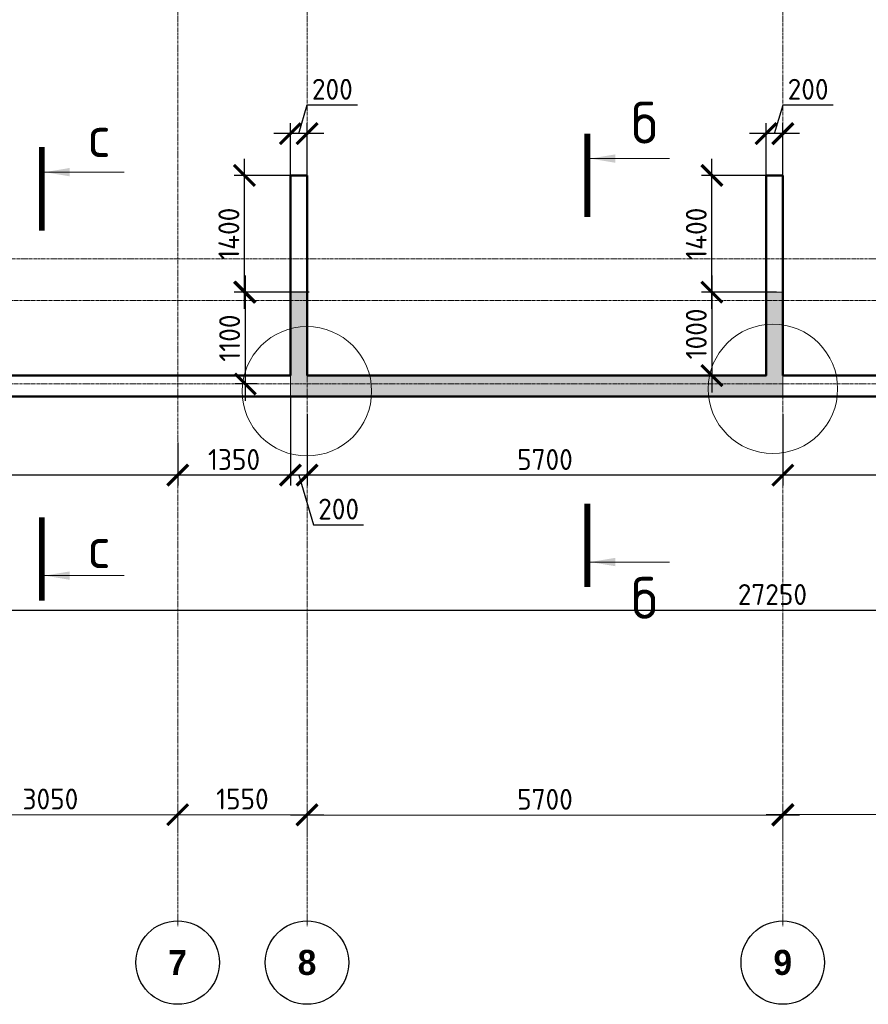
# Model space of a CAD drawing. Header units: millimetres. Extents: x 376598 to 1249954, y -318491 to -22134.
# Tile 41 of 256: x 469109 to 479276, y -145543 to -133743. Entities that reach past the tile are written whole.
import ezdxf

# ---------------------------------------------------------------- set-up
doc = ezdxf.new("R2010")
doc.units = ezdxf.units.MM
doc.linetypes.add('______5', pattern=[1100, 800, -100, 100, -100])
doc.linetypes.add('осевая', pattern=[50.8, 31.75, -6.35, 6.35, -6.35])
for name, color, linetype, lineweight in [('Конструкции 0.5', 5, 'Continuous', 50), ('Надписи', 200, 'Continuous', 18), ('Оси', 40, '______5', 18), ('РАЗМЕРЫ', 1, 'Continuous', 9), ('Узлы', 7, 'Continuous', 0)]:
    doc.layers.add(name, color=color, linetype=linetype, lineweight=lineweight)
doc.styles.add('Century Gothic', font='GOTHIC.TTF')
doc.styles.add('GOST-2.304_Type-B', font='GOST_Common.ttf')
doc.dimstyles.new('СПДС', dxfattribs={"dimscale": 100, "dimtxt": 2.5, "dimasz": 2.5, "dimexe": 1.25, "dimexo": 0, "dimtad": 1, "dimdec": 0, "dimtxsty": 'GOST-2.304_Type-B', "dimblk": 'ARCHTICK', "dimcen": 2.5, "dimdle": 2, "dimadec": 0, "dimazin": 2, "dimtfac": 0.75, "dimtdec": 0, "dimtmove": 1, "dimatfit": 3, "dimfxl": 1, "dimtolj": 1, "dimarcsym": 1})

# ---------------------------------------------------------------- blocks, each defined once
blk = doc.blocks.new('NSY101')
at = {"color": 0, "linetype": 'ByBlock', "lineweight": -2}
blk.add_circle((0, 0), 50, dxfattribs=at)
blk = doc.blocks.new('_ArchTick')
at = {"color": 0, "linetype": 'ByBlock', "const_width": 0.15}
blk.add_lwpolyline([(-0.5, -0.5), (0.5, 0.5)], dxfattribs=at)
blk = doc.blocks.new('*D1385')
at = {"layer": 'DEFPOINTS', "color": 0, "lineweight": 0, "transparency": 16777216}
for p in [(494305, -133557), (494305, -133774), (491255, -133859)]:
    blk.add_point(p, dxfattribs=at)
at = {"layer": 'РАЗМЕРЫ', "color": 0, "lineweight": -2, "transparency": 16777216}
for p, q in [((491255, -133859), (491255, -133432)), ((494305, -133774), (494305, -133432)), ((491055, -133557), (494505, -133557))]:
    blk.add_line(p, q, dxfattribs=at)
at = {"layer": 'РАЗМЕРЫ', "color": 0, "lineweight": -2, "transparency": 16777216, "xscale": 250, "yscale": 250, "zscale": 250, "rotation": 180}
blk.add_blockref('_ArchTick', (491255, -133557), dxfattribs=at)
at = {"layer": 'РАЗМЕРЫ', "color": 0, "lineweight": -2, "transparency": 16777216, "xscale": 250, "yscale": 250, "zscale": 250}
blk.add_blockref('_ArchTick', (494305, -133557), dxfattribs=at)
at = {"layer": 'РАЗМЕРЫ', "color": 0, "transparency": 16777216, "insert": (492780, -133369), "char_height": 250, "attachment_point": 5, "style": 'GOST-2.304_Type-B'}
blk.add_mtext('\\A1;3050', dxfattribs=at)
blk = doc.blocks.new('*D1386')
at = {"layer": 'DEFPOINTS', "color": 0, "lineweight": 0, "transparency": 16777216}
for p in [(495855, -133557), (494305, -133774), (495855, -133821)]:
    blk.add_point(p, dxfattribs=at)
at = {"layer": 'РАЗМЕРЫ', "color": 0, "lineweight": -2, "transparency": 16777216}
for p, q in [((494305, -133774), (494305, -133432)), ((495855, -133821), (495855, -133432)), ((494105, -133557), (496055, -133557))]:
    blk.add_line(p, q, dxfattribs=at)
at = {"layer": 'РАЗМЕРЫ', "color": 0, "lineweight": -2, "transparency": 16777216, "xscale": 250, "yscale": 250, "zscale": 250, "rotation": 180}
blk.add_blockref('_ArchTick', (494305, -133557), dxfattribs=at)
at = {"layer": 'РАЗМЕРЫ', "color": 0, "lineweight": -2, "transparency": 16777216, "xscale": 250, "yscale": 250, "zscale": 250}
blk.add_blockref('_ArchTick', (495855, -133557), dxfattribs=at)
at = {"layer": 'РАЗМЕРЫ', "color": 0, "transparency": 16777216, "insert": (495080, -133369), "char_height": 250, "attachment_point": 5, "style": 'GOST-2.304_Type-B'}
blk.add_mtext('\\A1;1550', dxfattribs=at)
blk = doc.blocks.new('*D1387')
at = {"layer": 'DEFPOINTS', "color": 0, "lineweight": 0, "transparency": 16777216}
for p in [(501555, -133561), (495855, -133821), (501555, -133840)]:
    blk.add_point(p, dxfattribs=at)
at = {"layer": 'РАЗМЕРЫ', "color": 0, "lineweight": -2, "transparency": 16777216}
for p, q in [((495855, -133821), (495855, -133436)), ((501555, -133840), (501555, -133436)), ((495655, -133561), (501755, -133561))]:
    blk.add_line(p, q, dxfattribs=at)
at = {"layer": 'РАЗМЕРЫ', "color": 0, "lineweight": -2, "transparency": 16777216, "xscale": 250, "yscale": 250, "zscale": 250, "rotation": 180}
blk.add_blockref('_ArchTick', (495855, -133561), dxfattribs=at)
at = {"layer": 'РАЗМЕРЫ', "color": 0, "lineweight": -2, "transparency": 16777216, "xscale": 250, "yscale": 250, "zscale": 250}
blk.add_blockref('_ArchTick', (501555, -133561), dxfattribs=at)
at = {"layer": 'РАЗМЕРЫ', "color": 0, "transparency": 16777216, "insert": (498705, -133373), "char_height": 250, "attachment_point": 5, "style": 'GOST-2.304_Type-B'}
blk.add_mtext('\\A1;5700', dxfattribs=at)
blk = doc.blocks.new('*D1388')
at = {"layer": 'DEFPOINTS', "color": 0, "lineweight": 0, "transparency": 16777216}
for p in [(505955, -133554), (505955, -133736), (501555, -133840)]:
    blk.add_point(p, dxfattribs=at)
at = {"layer": 'РАЗМЕРЫ', "color": 0, "lineweight": -2, "transparency": 16777216}
for p, q in [((501555, -133840), (501555, -133429)), ((505955, -133736), (505955, -133429)), ((501355, -133554), (506155, -133554))]:
    blk.add_line(p, q, dxfattribs=at)
at = {"layer": 'РАЗМЕРЫ', "color": 0, "lineweight": -2, "transparency": 16777216, "xscale": 250, "yscale": 250, "zscale": 250, "rotation": 180}
blk.add_blockref('_ArchTick', (501555, -133554), dxfattribs=at)
at = {"layer": 'РАЗМЕРЫ', "color": 0, "lineweight": -2, "transparency": 16777216, "xscale": 250, "yscale": 250, "zscale": 250}
blk.add_blockref('_ArchTick', (505955, -133554), dxfattribs=at)
at = {"layer": 'РАЗМЕРЫ', "color": 0, "transparency": 16777216, "insert": (503755, -133366), "char_height": 250, "attachment_point": 5, "style": 'GOST-2.304_Type-B'}
blk.add_mtext('\\A1;4400', dxfattribs=at)
blk = doc.blocks.new('*D335')
at = {"layer": 'DEFPOINTS', "color": 0, "lineweight": 0, "transparency": 16777216}
for p in [(491752, -139935), (464502, -140235), (491752, -140819)]:
    blk.add_point(p, dxfattribs=at)
at = {"layer": 'РАЗМЕРЫ', "color": 0, "lineweight": -2, "transparency": 16777216}
for p, q in [((491752, -139935), (491752, -140944)), ((464502, -140235), (464502, -140944)), ((464302, -140819), (491952, -140819))]:
    blk.add_line(p, q, dxfattribs=at)
at = {"layer": 'РАЗМЕРЫ', "color": 0, "lineweight": -2, "transparency": 16777216, "xscale": 250, "yscale": 250, "zscale": 250, "rotation": 180}
blk.add_blockref('_ArchTick', (464502, -140819), dxfattribs=at)
at = {"layer": 'РАЗМЕРЫ', "color": 0, "lineweight": -2, "transparency": 16777216, "xscale": 250, "yscale": 250, "zscale": 250}
blk.add_blockref('_ArchTick', (491752, -140819), dxfattribs=at)
at = {"layer": 'РАЗМЕРЫ', "color": 0, "lineweight": 0, "transparency": 16777216, "insert": (478127, -140632), "char_height": 250, "attachment_point": 5, "style": 'GOST-2.304_Type-B'}
blk.add_mtext('\\A1;27250', dxfattribs=at)
blk = doc.blocks.new('*D340')
at = {"layer": 'DEFPOINTS', "color": 0, "lineweight": 0, "transparency": 16777216}
for p in [(478052, -135109), (478052, -135903), (478252, -135903)]:
    blk.add_point(p, dxfattribs=at)
at = {"layer": 'РАЗМЕРЫ', "color": 0, "lineweight": -2, "transparency": 16777216}
for p, q in [((478152, -135109), (478255, -134765)), ((478255, -134765), (478855, -134765)), ((478052, -135903), (478052, -134984)), ((478252, -135903), (478252, -134984)), ((478452, -135109), (477852, -135109))]:
    blk.add_line(p, q, dxfattribs=at)
at = {"layer": 'РАЗМЕРЫ', "color": 0, "lineweight": -2, "transparency": 16777216, "xscale": 250, "yscale": 250, "zscale": 250, "rotation": 180}
blk.add_blockref('_ArchTick', (478052, -135109), dxfattribs=at)
at = {"layer": 'РАЗМЕРЫ', "color": 0, "lineweight": -2, "transparency": 16777216, "xscale": 250, "yscale": 250, "zscale": 250}
blk.add_blockref('_ArchTick', (478252, -135109), dxfattribs=at)
at = {"layer": 'РАЗМЕРЫ', "color": 0, "lineweight": 0, "transparency": 16777216, "insert": (478555, -134577), "char_height": 250, "attachment_point": 5, "style": 'GOST-2.304_Type-B'}
blk.add_mtext('\\A1;200', dxfattribs=at)
blk = doc.blocks.new('*D341')
at = {"layer": 'DEFPOINTS', "color": 0, "lineweight": 0, "transparency": 16777216}
for p in [(472352, -135108), (472352, -135879), (472552, -135879)]:
    blk.add_point(p, dxfattribs=at)
at = {"layer": 'РАЗМЕРЫ', "color": 0, "lineweight": -2, "transparency": 16777216}
for p, q in [((472452, -135108), (472555, -134764)), ((472555, -134764), (473155, -134764)), ((472352, -135879), (472352, -134983)), ((472552, -135879), (472552, -134983)), ((472752, -135108), (472152, -135108))]:
    blk.add_line(p, q, dxfattribs=at)
at = {"layer": 'РАЗМЕРЫ', "color": 0, "lineweight": -2, "transparency": 16777216, "xscale": 250, "yscale": 250, "zscale": 250, "rotation": 180}
blk.add_blockref('_ArchTick', (472352, -135108), dxfattribs=at)
at = {"layer": 'РАЗМЕРЫ', "color": 0, "lineweight": -2, "transparency": 16777216, "xscale": 250, "yscale": 250, "zscale": 250}
blk.add_blockref('_ArchTick', (472552, -135108), dxfattribs=at)
at = {"layer": 'РАЗМЕРЫ', "color": 0, "lineweight": 0, "transparency": 16777216, "insert": (472855, -134577), "char_height": 250, "attachment_point": 5, "style": 'GOST-2.304_Type-B'}
blk.add_mtext('\\A1;200', dxfattribs=at)
blk = doc.blocks.new('*D715')
at = {"layer": 'DEFPOINTS', "color": 0, "lineweight": 0, "transparency": 16777216}
for p in [(482102, -138193), (478252, -138470), (478252, -139201)]:
    blk.add_point(p, dxfattribs=at)
at = {"layer": 'РАЗМЕРЫ', "color": 0, "lineweight": -2, "transparency": 16777216}
for p, q in [((482102, -138193), (482102, -139326)), ((478252, -138470), (478252, -139326)), ((482302, -139201), (478052, -139201))]:
    blk.add_line(p, q, dxfattribs=at)
at = {"layer": 'РАЗМЕРЫ', "color": 0, "lineweight": -2, "transparency": 16777216, "xscale": 250, "yscale": 250, "zscale": 250, "rotation": 180}
blk.add_blockref('_ArchTick', (478252, -139201), dxfattribs=at)
at = {"layer": 'РАЗМЕРЫ', "color": 0, "lineweight": -2, "transparency": 16777216, "xscale": 250, "yscale": 250, "zscale": 250}
blk.add_blockref('_ArchTick', (482102, -139201), dxfattribs=at)
at = {"layer": 'РАЗМЕРЫ', "color": 0, "lineweight": 0, "transparency": 16777216, "insert": (480177, -139014), "char_height": 250, "attachment_point": 5, "style": 'GOST-2.304_Type-B'}
blk.add_mtext('\\A1;3850', dxfattribs=at)
blk = doc.blocks.new('*D716')
at = {"layer": 'DEFPOINTS', "color": 0, "lineweight": 0, "transparency": 16777216}
for p in [(472552, -138469), (478252, -138470), (472552, -139201)]:
    blk.add_point(p, dxfattribs=at)
at = {"layer": 'РАЗМЕРЫ', "color": 0, "lineweight": -2, "transparency": 16777216}
for p, q in [((472552, -138469), (472552, -139326)), ((478252, -138470), (478252, -139326)), ((478452, -139201), (472352, -139201))]:
    blk.add_line(p, q, dxfattribs=at)
at = {"layer": 'РАЗМЕРЫ', "color": 0, "lineweight": -2, "transparency": 16777216, "xscale": 250, "yscale": 250, "zscale": 250, "rotation": 180}
blk.add_blockref('_ArchTick', (472552, -139201), dxfattribs=at)
at = {"layer": 'РАЗМЕРЫ', "color": 0, "lineweight": -2, "transparency": 16777216, "xscale": 250, "yscale": 250, "zscale": 250}
blk.add_blockref('_ArchTick', (478252, -139201), dxfattribs=at)
at = {"layer": 'РАЗМЕРЫ', "color": 0, "lineweight": 0, "transparency": 16777216, "insert": (475402, -139014), "char_height": 250, "attachment_point": 5, "style": 'GOST-2.304_Type-B'}
blk.add_mtext('\\A1;5700', dxfattribs=at)
blk = doc.blocks.new('*D717')
at = {"layer": 'DEFPOINTS', "color": 0, "lineweight": 0, "transparency": 16777216}
for p in [(472352, -138259), (472552, -138469), (472352, -139201)]:
    blk.add_point(p, dxfattribs=at)
at = {"layer": 'РАЗМЕРЫ', "color": 0, "lineweight": -2, "transparency": 16777216}
for p, q in [((472352, -138259), (472352, -139326)), ((472552, -138469), (472552, -139326)), ((472752, -139201), (472152, -139201)), ((472452, -139201), (472630, -139795)), ((472630, -139795), (473230, -139795))]:
    blk.add_line(p, q, dxfattribs=at)
at = {"layer": 'РАЗМЕРЫ', "color": 0, "lineweight": -2, "transparency": 16777216, "xscale": 250, "yscale": 250, "zscale": 250, "rotation": 180}
blk.add_blockref('_ArchTick', (472352, -139201), dxfattribs=at)
at = {"layer": 'РАЗМЕРЫ', "color": 0, "lineweight": -2, "transparency": 16777216, "xscale": 250, "yscale": 250, "zscale": 250}
blk.add_blockref('_ArchTick', (472552, -139201), dxfattribs=at)
at = {"layer": 'РАЗМЕРЫ', "color": 0, "lineweight": 0, "transparency": 16777216, "insert": (472930, -139608), "char_height": 250, "attachment_point": 5, "style": 'GOST-2.304_Type-B'}
blk.add_mtext('\\A1;200', dxfattribs=at)
blk = doc.blocks.new('*D718')
at = {"layer": 'DEFPOINTS', "color": 0, "lineweight": 0, "transparency": 16777216}
for p in [(472352, -138259), (471002, -138810), (471002, -139201)]:
    blk.add_point(p, dxfattribs=at)
at = {"layer": 'РАЗМЕРЫ', "color": 0, "lineweight": -2, "transparency": 16777216}
for p, q in [((472352, -138259), (472352, -139326)), ((471002, -138810), (471002, -139326)), ((472552, -139201), (470802, -139201))]:
    blk.add_line(p, q, dxfattribs=at)
at = {"layer": 'РАЗМЕРЫ', "color": 0, "lineweight": -2, "transparency": 16777216, "xscale": 250, "yscale": 250, "zscale": 250, "rotation": 180}
blk.add_blockref('_ArchTick', (471002, -139201), dxfattribs=at)
at = {"layer": 'РАЗМЕРЫ', "color": 0, "lineweight": -2, "transparency": 16777216, "xscale": 250, "yscale": 250, "zscale": 250}
blk.add_blockref('_ArchTick', (472352, -139201), dxfattribs=at)
at = {"layer": 'РАЗМЕРЫ', "color": 0, "lineweight": 0, "transparency": 16777216, "insert": (471677, -139014), "char_height": 250, "attachment_point": 5, "style": 'GOST-2.304_Type-B'}
blk.add_mtext('\\A1;1350', dxfattribs=at)
blk = doc.blocks.new('*D719')
at = {"layer": 'DEFPOINTS', "color": 0, "lineweight": 0, "transparency": 16777216}
for p in [(463352, -138259), (471002, -138810), (463352, -139201)]:
    blk.add_point(p, dxfattribs=at)
at = {"layer": 'РАЗМЕРЫ', "color": 0, "lineweight": -2, "transparency": 16777216}
for p, q in [((463352, -138259), (463352, -139326)), ((471002, -138810), (471002, -139326)), ((471202, -139201), (463152, -139201))]:
    blk.add_line(p, q, dxfattribs=at)
at = {"layer": 'РАЗМЕРЫ', "color": 0, "lineweight": -2, "transparency": 16777216, "xscale": 250, "yscale": 250, "zscale": 250, "rotation": 180}
blk.add_blockref('_ArchTick', (463352, -139201), dxfattribs=at)
at = {"layer": 'РАЗМЕРЫ', "color": 0, "lineweight": -2, "transparency": 16777216, "xscale": 250, "yscale": 250, "zscale": 250}
blk.add_blockref('_ArchTick', (471002, -139201), dxfattribs=at)
at = {"layer": 'РАЗМЕРЫ', "color": 0, "lineweight": 0, "transparency": 16777216, "insert": (467177, -139014), "char_height": 250, "attachment_point": 5, "style": 'GOST-2.304_Type-B'}
blk.add_mtext('\\A1;7650', dxfattribs=at)
blk = doc.blocks.new('*D733')
at = {"layer": 'DEFPOINTS', "color": 0, "lineweight": 0, "transparency": 16777216}
for p in [(472499, -137008), (471811, -138109), (471954, -138109)]:
    blk.add_point(p, dxfattribs=at)
at = {"layer": 'РАЗМЕРЫ', "color": 0, "lineweight": -2, "transparency": 16777216}
for p, q in [((471811, -136808), (471811, -138309)), ((472499, -137008), (471686, -137008)), ((471954, -138109), (471686, -138109))]:
    blk.add_line(p, q, dxfattribs=at)
at = {"layer": 'РАЗМЕРЫ', "color": 0, "lineweight": -2, "transparency": 16777216, "xscale": 250, "yscale": 250, "zscale": 250}
for p, rotation in [((471811, -137008), 90), ((471811, -138109), 270)]:
    blk.add_blockref('_ArchTick', p, dxfattribs=dict(at, rotation=rotation))
at = {"layer": 'РАЗМЕРЫ', "color": 0, "lineweight": 0, "transparency": 16777216, "insert": (471624, -137559), "char_height": 250, "attachment_point": 5, "rotation": 90, "style": 'GOST-2.304_Type-B'}
blk.add_mtext('\\A1;1100', dxfattribs=at)
blk = doc.blocks.new('*D737')
at = {"layer": 'DEFPOINTS', "color": 0, "lineweight": 0, "transparency": 16777216}
for p in [(477402, -135609), (478132, -135609), (478176, -137009)]:
    blk.add_point(p, dxfattribs=at)
at = {"layer": 'РАЗМЕРЫ', "color": 0, "lineweight": -2, "transparency": 16777216}
for p, q in [((477402, -137209), (477402, -135409)), ((478132, -135609), (477277, -135609)), ((478176, -137009), (477277, -137009))]:
    blk.add_line(p, q, dxfattribs=at)
at = {"layer": 'РАЗМЕРЫ', "color": 0, "lineweight": -2, "transparency": 16777216, "xscale": 250, "yscale": 250, "zscale": 250}
for p, rotation in [((477402, -135609), 90), ((477402, -137009), 270)]:
    blk.add_blockref('_ArchTick', p, dxfattribs=dict(at, rotation=rotation))
at = {"layer": 'РАЗМЕРЫ', "color": 0, "lineweight": 0, "transparency": 16777216, "insert": (477215, -136309), "char_height": 250, "attachment_point": 5, "rotation": 90, "style": 'GOST-2.304_Type-B'}
blk.add_mtext('\\A1;1400', dxfattribs=at)
blk = doc.blocks.new('*D738')
at = {"layer": 'DEFPOINTS', "color": 0, "lineweight": 0, "transparency": 16777216}
for p in [(478176, -137009), (477402, -138009), (477703, -138009)]:
    blk.add_point(p, dxfattribs=at)
at = {"layer": 'РАЗМЕРЫ', "color": 0, "lineweight": -2, "transparency": 16777216}
for p, q in [((477402, -136809), (477402, -138209)), ((478176, -137009), (477277, -137009)), ((477703, -138009), (477277, -138009))]:
    blk.add_line(p, q, dxfattribs=at)
at = {"layer": 'РАЗМЕРЫ', "color": 0, "lineweight": -2, "transparency": 16777216, "xscale": 250, "yscale": 250, "zscale": 250}
for p, rotation in [((477402, -137009), 90), ((477402, -138009), 270)]:
    blk.add_blockref('_ArchTick', p, dxfattribs=dict(at, rotation=rotation))
at = {"layer": 'РАЗМЕРЫ', "color": 0, "lineweight": 0, "transparency": 16777216, "insert": (477215, -137509), "char_height": 250, "attachment_point": 5, "rotation": 90, "style": 'GOST-2.304_Type-B'}
blk.add_mtext('\\A1;1000', dxfattribs=at)
blk = doc.blocks.new('*D739')
at = {"layer": 'DEFPOINTS', "color": 0, "lineweight": 0, "transparency": 16777216}
for p in [(471802, -135609), (472532, -135609), (472576, -137009)]:
    blk.add_point(p, dxfattribs=at)
at = {"layer": 'РАЗМЕРЫ', "color": 0, "lineweight": -2, "transparency": 16777216}
for p, q in [((471802, -137209), (471802, -135409)), ((472532, -135609), (471677, -135609)), ((472576, -137009), (471677, -137009))]:
    blk.add_line(p, q, dxfattribs=at)
at = {"layer": 'РАЗМЕРЫ', "color": 0, "lineweight": -2, "transparency": 16777216, "xscale": 250, "yscale": 250, "zscale": 250}
for p, rotation in [((471802, -135609), 90), ((471802, -137009), 270)]:
    blk.add_blockref('_ArchTick', p, dxfattribs=dict(at, rotation=rotation))
at = {"layer": 'РАЗМЕРЫ', "color": 0, "lineweight": 0, "transparency": 16777216, "insert": (471615, -136309), "char_height": 250, "attachment_point": 5, "rotation": 90, "style": 'GOST-2.304_Type-B'}
blk.add_mtext('\\A1;1400', dxfattribs=at)
blk = doc.blocks.new('оси 2.2-2.3')
at = {"layer": 'Оси', "color": 16, "linetype": 'осевая', "lineweight": 0, "transparency": 33554687}
for p, q in [((494304.9, -104267.9), (494304.9, -134893.5)), ((495854.9, -104267.9), (495854.9, -134893.5)), ((501554.9, -104267.9), (501554.9, -134893.5)), ((468653.8, -126895.4), (523707.4, -126895.4)), ((468076.3, -127395.4), (524372.9, -127395.4)), ((468076.3, -128395.4), (524372.9, -128395.4))]:
    blk.add_line(p, q, dxfattribs=at)
at = {"layer": 'Оси', "color": 16, "linetype": 'Continuous', "lineweight": 25, "transparency": 33554687, "xscale": 9.999999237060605, "yscale": 9.999999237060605, "zscale": 9.999999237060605}
for p in [(494304.4, -135329.4), (495854.4, -135329.4), (501554.4, -135329.4)]:
    blk.add_blockref('NSY101', p, dxfattribs=at)
at = {"layer": 'Оси', "color": 16, "linetype": 'Continuous', "lineweight": 25, "transparency": 33554687, "char_height": 300, "width": 385, "attachment_point": 5, "style": 'Century Gothic'}
for s, insert in [('\\A1;{\\fCentury Gothic|i0|b1;\\H300.000000;\\W1.000000;\\C16;7}\\P', (494304.4, -135329.4)), ('\\A1;{\\fCentury Gothic|i0|b1;\\H300.000000;\\W1.000000;\\C16;8}\\P', (495854.4, -135329.4)), ('\\A1;{\\fCentury Gothic|i0|b1;\\H300.000000;\\W1.000000;\\C16;9}\\P', (501554.4, -135329.4))]:
    blk.add_mtext(s, dxfattribs=dict(at, insert=insert))
at = {"layer": 'РАЗМЕРЫ', "color": 1}
for base, p1, p2, picture, middle in [((494304.9, -133556.8), (491254.9, -133859), (494304.9, -133773.7), '*D1385', (492779.9, -133369.3)), ((495854.9, -133556.8), (494304.9, -133773.7), (495854.9, -133821.2), '*D1386', (495079.9, -133369.3)), ((501554.9, -133560.6), (495854.9, -133821.2), (501554.9, -133840.5), '*D1387', (498704.9, -133373.1)), ((505954.9, -133553.8), (501554.9, -133840.5), (505954.9, -133736.2), '*D1388', (503754.9, -133366.3))]:
    dim = blk.add_linear_dim(base=base, p1=p1, p2=p2, dimstyle='СПДС', dxfattribs=at)
    dim.commit()
    dim.dimension.update_dxf_attribs({"geometry": picture, "text_midpoint": middle})

msp = doc.modelspace()

# ---------------------------------------------------------------- hatches: boundary and pattern name
at = {"layer": 'РАЗМЕРЫ', "transparency": 33554648}
h = msp.add_hatch(dxfattribs=at)
h.set_pattern_fill('ANGLE', color=1)
h.set_pattern_definition([(0, (3723.99, 44284.891), (0, 6.985), [5.08, -1.905]), (90, (3723.99, 44284.891), (-6.985, 4e-16), [5.08, -1.905])])
h.paths.add_polyline_path([(472352, -137014.3), (472552.1, -137014.3), (472552.1, -138008.7), (478052, -138014.3), (478052, -137014.3), (478252, -137014.3), (478252.1, -138258.7), (472352, -138264.3)])

# ---------------------------------------------------------------- linework, layer by layer
at = {"layer": 'Конструкции 0.5', "color": 3}
for p, q in [((472552, -135608.7, 3100), (472352, -135608.7, 3100)), ((472352, -135608.7, 3100), (472352, -135728.7, 3100)), ((472552, -135728.7, 3100), (472552, -135608.7, 3100)), ((478132, -135608.7, 3100), (478052, -135608.7, 3100)), ((478052, -135608.7, 3100), (478052, -135728.7, 3100)), ((478252, -135608.7, 3100), (478132, -135608.7, 3100)), ((478252, -138008.7, 3100), (478252, -135608.7, 3100)), ((472352, -135728.7, 3100), (472352, -138008.7, 3100)), ((472552, -138008.7, 3100), (472552, -135728.7, 3100)), ((478052, -135728.7, 3100), (478052, -138008.7, 3100)), ((469352, -138008.7, 3100), (467952, -138008.7, 3100)), ((469472, -138008.7, 3100), (469352, -138008.7, 3100)), ((470872, -138008.7, 3100), (469472, -138008.7, 3100)), ((470992, -138008.7, 3100), (470872, -138008.7, 3100)), ((472352, -138008.7, 3100), (470992, -138008.7, 3100)), ((474252, -138008.7, 3100), (472552, -138008.7, 3100)), ((474372, -138008.7, 3100), (474252, -138008.7, 3100)), ((476072, -138008.7, 3100), (474372, -138008.7, 3100)), ((476192, -138008.7, 3100), (476072, -138008.7, 3100)), ((478052, -138008.7, 3100), (476192, -138008.7, 3100)), ((481982, -138008.7, 3100), (478252, -138008.7, 3100)), ((460752, -138258.7, 3100), (470252, -138258.7, 3100)), ((470252, -138258.7, 3100), (470502, -138258.7, 3100)), ((470502, -138258.7, 3100), (472352, -138258.7, 3100)), ((472352, -138258.7, 3100), (472602, -138258.7, 3100)), ((472602, -138258.7, 3100), (497952, -138258.7, 3100))]:
    msp.add_line(p, q, dxfattribs=at)
at = {"layer": 'Надписи', "color": 0}
for centre in [(472550.5, -138196.4, 3100), (478133.7, -138167.1, 3100)]:
    msp.add_circle(centre, 775.3, dxfattribs=at)
at = {"layer": 'РАЗМЕРЫ', "color": 4, "elevation": 3100}
msp.add_lwpolyline([(472352, -137008.3), (472552.1, -137008.3), (472552.1, -138008.7), (478052, -138014.3), (478052, -137008.3), (478252, -137008.3), (478252.1, -138258.7), (472352, -138264.3), (472352, -137014.3)], dxfattribs=at)
at = {"layer": 'Узлы', "color": 1, "linetype": 'Continuous', "lineweight": 0}
for p, q in [((475944.2, -135407.6, 3100), (476894.2, -135407.6, 3100)), ((469408.8, -135570.3), (470358.8, -135570.3)), ((475944.2, -140242.7, 3100), (476894.2, -140242.7, 3100)), ((469408.8, -140405.4), (470358.8, -140405.4))]:
    msp.add_line(p, q, dxfattribs=at)
at = {"layer": 'Узлы', "color": 1, "linetype": 'Continuous', "lineweight": 0, "const_width": 70, "elevation": 3100}
for points in [[(475909.2, -135107.6), (475909.2, -136107.6)], [(475909.2, -140542.7), (475909.2, -139542.7)]]:
    msp.add_lwpolyline(points, dxfattribs=at)
at = {"layer": 'Узлы', "color": 1, "linetype": 'Continuous', "lineweight": 0, "const_width": 70}
for points in [[(469373.8, -135270.3), (469373.8, -136270.3)], [(469373.8, -140705.4), (469373.8, -139705.4)]]:
    msp.add_lwpolyline(points, dxfattribs=at)
at = {"layer": 'Узлы', "color": 1, "linetype": 'Continuous', "lineweight": 0}
for points in [[(475944.2, -135407.6, 3100), (476244.7, -135457.8, 3100), (476244.7, -135357.3, 3100)], [(469408.8, -135570.3), (469709.2, -135620.6), (469709.2, -135520)], [(475944.2, -140242.7, 3100), (476244.7, -140293, 3100), (476244.7, -140192.4, 3100)], [(469408.8, -140405.4), (469709.2, -140455.7), (469709.2, -140355.2)]]:
    msp.add_solid(points, dxfattribs=at)

# ---------------------------------------------------------------- block references
at = {"layer": 'РАЗМЕРЫ', "color": 1}
msp.add_blockref('оси 2.2-2.3', (-23302.9, -9713.4, 3100), dxfattribs=at)

# ---------------------------------------------------------------- texts
at = {"layer": 'Узлы', "color": 1, "linetype": 'Continuous', "lineweight": 0, "char_height": 500, "attachment_point": 5, "style": 'GOST-2.304_Type-B'}
for s, insert in [('б', (476594.2, -134977.6, 3100)), ('c', (470058.8, -135140.3)), ('c', (470058.8, -140067.1)), ('б', (476594.2, -140672.7, 3100))]:
    msp.add_mtext_dynamic_manual_height_columns(s, width=723.88, gutter_width=25, heights=[0], dxfattribs=dict(at, insert=insert))

# ---------------------------------------------------------------- dimensions: what is measured, and where the dimension line sits
at = {"layer": 'РАЗМЕРЫ', "color": 1, "lineweight": 0}
for base, p1, p2, picture, middle in [((472352, -135107.8, 3100), (472552.1, -135878.6, 3100), (472352, -135878.6, 3100), '*D341', (472617.7, -134576.6, 3100)), ((478052, -135108.7, 3100), (478252, -135903.3, 3100), (478052, -135903.3, 3100), '*D340', (478317.6, -134577.4, 3100)), ((463352, -139201.4, 3100), (471002.1, -138810.2, 3100), (463352, -138258.7, 3100), '*D719', (467177, -139013.9, 3100)), ((471002.1, -139201.4, 3100), (472352, -138258.7, 3100), (471002.1, -138810.2, 3100), '*D718', (471677, -139013.9, 3100)), ((472352, -139201.4, 3100), (472552.1, -138469.4, 3100), (472352, -138258.7, 3100), '*D717', (472692.7, -139607.7, 3100)), ((478252.1, -139201.4, 3100), (482102, -138193.5, 3100), (478252.1, -138470.5, 3100), '*D715', (480177, -139013.9, 3100)), ((472552.1, -139201.4, 3100), (478252.1, -138470.5, 3100), (472552.1, -138469.4, 3100), '*D716', (475402.1, -139013.9, 3100)), ((491752.1, -140819.1, 3100), (464502.1, -140234.6, 3100), (491752.1, -139934.6, 3100), '*D335', (478127.1, -140631.6, 3100))]:
    dim = msp.add_linear_dim(base=base, p1=p1, p2=p2, dimstyle='СПДС', dxfattribs=at)
    dim.commit()
    dim.dimension.update_dxf_attribs({"geometry": picture, "text_midpoint": middle})
for base, p1, p2, picture, middle in [((471802.1, -135608.7, 3100), (472575.6, -137008.7, 3100), (472532, -135608.7, 3100), '*D739', (471614.6, -136308.7, 3100)), ((477402.1, -135608.7, 3100), (478175.6, -137008.7, 3100), (478132, -135608.7, 3100), '*D737', (477214.6, -136308.7, 3100)), ((471811, -138108.7, 3100), (472499.4, -137008.3, 3100), (471953.5, -138108.7, 3100), '*D733', (471623.5, -137558.5, 3100)), ((477402.1, -138008.7, 3100), (478175.6, -137008.7, 3100), (477702.8, -138008.7, 3100), '*D738', (477214.6, -137508.7, 3100))]:
    dim = msp.add_linear_dim(base=base, p1=p1, p2=p2, angle=90, dimstyle='СПДС', dxfattribs=at)
    dim.commit()
    dim.dimension.update_dxf_attribs({"geometry": picture, "text_midpoint": middle})

doc.saveas('drawing.dxf')
